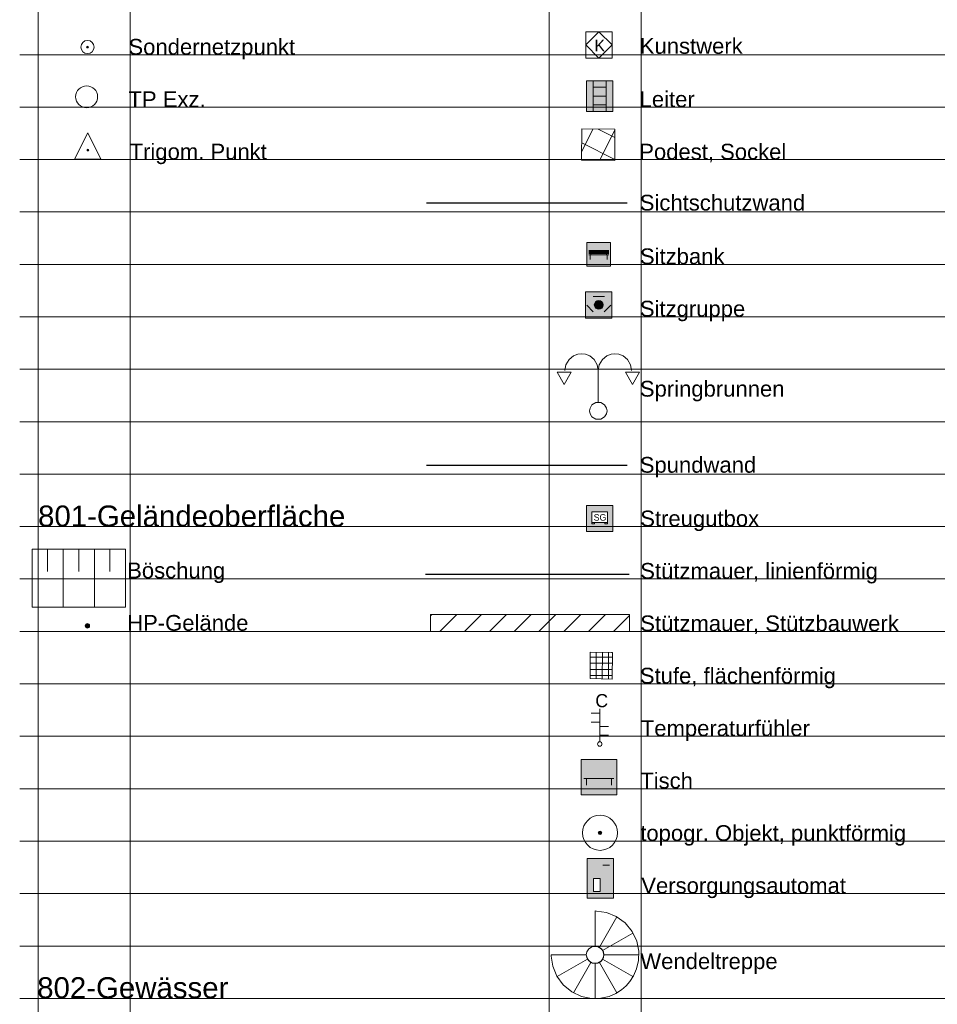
# Model space of a CAD drawing. Header units: metres. Extents: x 4523588 to 4523850, y 5693451 to 5693851.
# Tile 4 of 25: x 4523643 to 4523669, y 5693504 to 5693533. Entities that reach past the tile are written whole.
import ezdxf

# ---------------------------------------------------------------- set-up
doc = ezdxf.new("R2010")
doc.units = ezdxf.units.M
doc.header["$LTSCALE"] = 0.5
for name, color, linetype, lineweight in [('100_HILFE_LEG', 24, 'CONTINUOUS', 18), ('100_LEG_LAGE', 7, 'CONTINUOUS', 18), ('800_SONDERNETZ_PKT_1', 7, 'CONTINUOUS', 18), ('800_TP_1', 7, 'CONTINUOUS', 18), ('800_TP_EXZ_1', 7, 'CONTINUOUS', 18), ('801_BOESCH_8', 7, 'CONTINUOUS', 18), ('801_BOESCH_OK_2', 7, 'CONTINUOUS', 18), ('801_BOESCH_TSCH_2', 7, 'CONTINUOUS', 18), ('801_HP_GEL_1', 7, 'CONTINUOUS', 18), ('809_KUNSTWERK_1', 7, 'CONTINUOUS', 18), ('809_LEITER_1', 7, 'CONTINUOUS', 18), ('809_PODEST_SOCKEL_8', 251, 'CONTINUOUS', 18), ('809_PODEST_SOCKEL_BL_2', 7, 'CONTINUOUS', 18), ('809_SICHTSCHUTZ_WAND_2', 7, 'STRICH_SCHRAEG_2', 25), ('809_SITZBANK_1', 7, 'CONTINUOUS', 18), ('809_SITZGRUPPE_1', 7, 'CONTINUOUS', 18), ('809_SPRINGBRUNNEN_1', 7, 'CONTINUOUS', 18), ('809_SPUNDWAND_2', 7, 'STRICH_H_1', 25), ('809_STREUGUTBOX_1', 7, 'CONTINUOUS', 18), ('809_STUETZMAUER_FL_8', 7, 'CONTINUOUS', 18), ('809_STUETZMAUER_LIN_2', 7, 'STRICH_SCHRAEG_1', 25), ('809_STUFE_8', 7, 'CONTINUOUS', 18), ('809_STUFE_BGZ_LIN_2', 7, 'CONTINUOUS', 18), ('809_TEMPERATURFUEHLER_1', 7, 'CONTINUOUS', 18), ('809_TISCH_1', 7, 'CONTINUOUS', 18), ('809_TOPOGR_OBJEKT_PKT_1', 7, 'CONTINUOUS', 18), ('809_VERS_AUTOMAT_1', 7, 'CONTINUOUS', 18), ('809_WENDELTREPPE_1', 7, 'CONTINUOUS', 18)]:
    doc.layers.add(name, color=color, linetype=linetype, lineweight=lineweight)
doc.styles.add('ARIAL', font='arial.ttf')
doc.linetypes.add('STRICH_H_1', pattern='A,1,-1,["H",Standard,S=1,R=90,X=0,Y=0],0', length=2)
doc.linetypes.add('STRICH_SCHRAEG_1', pattern='A,0.75,-1e-06,["/",Standard,S=1,R=0,X=0,Y=0],0.2', length=0.950001)
doc.linetypes.add('STRICH_SCHRAEG_2', pattern='A,2,-1e-06,["/\\ ",Standard,S=1,R=0,X=-1,Y=0]', length=2.000001)

# ---------------------------------------------------------------- blocks, each defined once
blk = doc.blocks.new('*U96')
at = {"layer": '809_TOPOGR_OBJEKT_PKT_1', "color": 1, "linetype": 'Continuous'}
for points in [[(-0.05, 0), (-0.035, -0.035), (-0.035, 0.035)], [(-0.035, 0.035), (0, -0.05), (0, 0.05)], [(0, -0.05), (-0.035, 0.035), (-0.035, -0.035)], [(0.035, -0.035), (0, 0.05), (0, -0.05)], [(0, 0.05), (0.035, -0.035), (0.035, 0.035)], [(0.05, 0), (0.035, 0.035), (0.035, -0.035)]]:
    blk.add_solid(points, dxfattribs=at)
blk = doc.blocks.new('809_TOPOGR_OBJEKT_PKT')
at = {"layer": '809_TOPOGR_OBJEKT_PKT_1', "color": 1, "linetype": 'Continuous'}
for radius in [0.5, 0.05]:
    blk.add_circle((0, 0), radius, dxfattribs=at)
blk.add_blockref('*U96', (0, 0), dxfattribs=at)
blk = doc.blocks.new('809_TISCH')
at = {"layer": '809_TISCH_1', "ltscale": 10}
h = blk.add_hatch(color=121, dxfattribs=at)
h.dxf.hatch_style = 1
h.paths.add_polyline_path([(-0.506, 0.506), (0.506, 0.506), (0.506, -0.506), (-0.506, -0.506)])
at = {"layer": '809_TISCH_1', "color": 7}
for p, q in [((-0.506, 0.506), (0.506, 0.506)), ((-0.506, -0.506), (-0.506, 0.506)), ((-0.506, 0.506), (0.506, 0.506)), ((-0.506, -0.506), (-0.506, 0.506)), ((0.506, 0.506), (0.506, -0.506)), ((0.506, 0.506), (0.506, -0.506)), ((-0.428, -0.034), (0.427, -0.034)), ((-0.428, -0.034), (0.427, -0.034)), ((-0.36, -0.034), (-0.36, -0.225)), ((-0.36, -0.034), (-0.36, -0.225)), ((0.36, -0.034), (0.36, -0.225)), ((0.36, -0.034), (0.36, -0.225)), ((0.506, -0.506), (-0.506, -0.506)), ((0.506, -0.506), (-0.506, -0.506))]:
    blk.add_line(p, q, dxfattribs=at)
blk = doc.blocks.new('809_STREUGUTBOX')
at = {"layer": '809_STREUGUTBOX_1', "ltscale": 10}
h = blk.add_hatch(color=121, dxfattribs=at)
h.dxf.hatch_style = 1
h.paths.add_polyline_path([(-0.375, 0.375), (0.375, 0.375), (0.375, -0.375), (-0.375, -0.375)])
h.paths.add_polyline_path([(0.225, -0.112), (0.225, 0.188), (-0.225, 0.188), (-0.225, -0.112)], flags=16)
at = {"layer": '809_STREUGUTBOX_1', "color": 7}
for p, q in [((-0.375, -0.375), (-0.375, 0.375)), ((-0.375, 0.375), (0.375, 0.375)), ((0.375, 0.375), (0.375, -0.375)), ((0.225, 0.188), (-0.225, 0.188)), ((-0.225, 0.188), (-0.225, -0.112)), ((0.225, 0.188), (-0.225, 0.188)), ((-0.225, 0.188), (-0.225, -0.112)), ((0.225, -0.112), (0.225, 0.188)), ((0.225, -0.112), (0.225, 0.188)), ((-0.225, -0.112), (0.225, -0.112)), ((-0.225, -0.112), (0.225, -0.112)), ((-0.225, -0.112), (-0.15, -0.112)), ((-0.225, -0.15), (-0.225, -0.112)), ((-0.225, -0.112), (-0.15, -0.112)), ((-0.225, -0.15), (-0.225, -0.112)), ((-0.15, -0.15), (-0.225, -0.15)), ((-0.15, -0.15), (-0.225, -0.15)), ((-0.15, -0.112), (-0.15, -0.15)), ((-0.15, -0.112), (-0.15, -0.15)), ((0.225, -0.112), (0.15, -0.112)), ((0.15, -0.112), (0.15, -0.15)), ((0.225, -0.112), (0.15, -0.112)), ((0.15, -0.112), (0.15, -0.15)), ((0.15, -0.15), (0.225, -0.15)), ((0.15, -0.15), (0.225, -0.15)), ((0.225, -0.15), (0.225, -0.112)), ((0.225, -0.15), (0.225, -0.112)), ((0.375, -0.375), (-0.375, -0.375))]:
    blk.add_line(p, q, dxfattribs=at)
blk.add_text('SG', height=0.1875, dxfattribs=at).set_placement((-0.172, -0.062))
blk = doc.blocks.new('809_SPRINGBRUNNEN')
at = {"layer": '809_SPRINGBRUNNEN_1', "color": 7}
blk.add_line((-0.006366, 0.232519), (-0.006366, 1.132519), dxfattribs=at)
blk.add_line((-0.006366, 0.232519), (-0.006366, 1.132519), dxfattribs=at)
for points in [[(-0.006366, 1.132519), (-0.034566, 1.293719), (-0.126866, 1.448719), (-0.250066, 1.547419), (-0.373566, 1.595119), (-0.481366, 1.607519), (-0.589266, 1.595119), (-0.712666, 1.547419), (-0.835866, 1.448719), (-0.928166, 1.293719), (-0.956366, 1.132519)], [(-0.006366, 1.132519), (-0.034566, 1.293719), (-0.126866, 1.448719), (-0.250066, 1.547419), (-0.373566, 1.595119), (-0.481366, 1.607519), (-0.589266, 1.595119), (-0.712666, 1.547419), (-0.835866, 1.448719), (-0.928166, 1.293719), (-0.956366, 1.132519)], [(0.943634, 1.132519), (0.915434, 1.293719), (0.823134, 1.448719), (0.699934, 1.547419), (0.576434, 1.595119), (0.468634, 1.607519), (0.360834, 1.595119), (0.237334, 1.547419), (0.114134, 1.448719), (0.021834, 1.293719), (-0.006366, 1.132519)], [(0.943634, 1.132519), (0.915434, 1.293719), (0.823134, 1.448719), (0.699934, 1.547419), (0.576434, 1.595119), (0.468634, 1.607519), (0.360834, 1.595119), (0.237334, 1.547419), (0.114134, 1.448719), (0.021834, 1.293719), (-0.006366, 1.132519)], [(-1.181366, 1.082519), (-0.781466, 1.082519), (-0.981366, 0.732519), (-1.181366, 1.082519)], [(-1.181366, 1.082519), (-0.781466, 1.082519), (-0.981366, 0.732519), (-1.181366, 1.082519)], [(1.168634, 1.082519), (0.768634, 1.082519), (0.968534, 0.732519), (1.168634, 1.082519)], [(1.168634, 1.082519), (0.768634, 1.082519), (0.968534, 0.732519), (1.168634, 1.082519)], [(-0.256366, -0.017481), (-0.256366, -0.017481), (-0.242866, -0.098581), (-0.187366, -0.189881), (-0.076366, -0.257481), (0.063634, -0.257481), (0.174634, -0.189881), (0.230134, -0.098581), (0.243634, -0.017481), (0.230134, 0.063519), (0.174634, 0.154919), (0.063634, 0.222519), (-0.076366, 0.222519), (-0.187366, 0.154919), (-0.242866, 0.063519), (-0.256366, -0.017481), (-0.256366, -0.017481)]]:
    blk.add_lwpolyline(points, dxfattribs=at)
blk = doc.blocks.new('*U484')
at = {"layer": '809_SITZGRUPPE_1', "color": 7, "linetype": 'Continuous'}
for points in [[(-0.25, 0), (-0.231, -0.096), (-0.231, 0.096)], [(-0.231, 0.096), (-0.177, -0.177), (-0.177, 0.177)], [(-0.177, -0.177), (-0.231, 0.096), (-0.231, -0.096)], [(-0.177, 0.177), (-0.096, -0.231), (-0.096, 0.231)], [(-0.096, -0.231), (-0.177, 0.177), (-0.177, -0.177)], [(-0.096, 0.231), (0, -0.25), (0, 0.25)], [(0, -0.25), (-0.096, 0.231), (-0.096, -0.231)], [(0, 0.25), (0.096, -0.231), (0.096, 0.231)], [(0.096, -0.231), (0, 0.25), (0, -0.25)], [(0.096, 0.231), (0.177, -0.177), (0.177, 0.177)], [(0.177, -0.177), (0.096, 0.231), (0.096, -0.231)], [(0.177, 0.177), (0.231, -0.096), (0.231, 0.096)], [(0.231, -0.096), (0.177, 0.177), (0.177, -0.177)], [(0.25, 0), (0.231, 0.096), (0.231, -0.096)]]:
    blk.add_solid(points, dxfattribs=at)
blk = doc.blocks.new('809_SITZGRUPPE')
at = {"layer": '809_SITZGRUPPE_1', "ltscale": 10}
h = blk.add_hatch(color=121, dxfattribs=at)
h.dxf.hatch_style = 1
h.paths.add_polyline_path([(-0.375, 0.375), (0.375, 0.375), (0.375, -0.375), (-0.375, -0.375)])
at = {"layer": '809_SITZGRUPPE_1', "color": 7, "linetype": 'Continuous'}
for p, q in [((-0.375, 0.375), (0.375, 0.375)), ((-0.375, -0.375), (-0.375, 0.375)), ((0.375, 0.375), (0.375, -0.375)), ((-0.154, 0.244), (0.164, 0.244)), ((-0.341, -0.009), (-0.154, -0.197)), ((0.341, -0.009), (0.154, -0.197)), ((0.375, -0.375), (-0.375, -0.375))]:
    blk.add_line(p, q, dxfattribs=at)
blk.add_ellipse((0, 0), major_axis=(0.0884, 0.0884), ratio=1, start_param=5.497787, end_param=11.780972, dxfattribs=at)
at = {"layer": '809_SITZGRUPPE_1', "color": 7, "linetype": 'Continuous', "xscale": 0.5, "yscale": 0.5}
blk.add_blockref('*U484', (0, 0), dxfattribs=at)
blk = doc.blocks.new('809_SITZBANK')
at = {"layer": '809_SITZBANK_1', "ltscale": 10}
h = blk.add_hatch(color=121, dxfattribs=at)
h.dxf.hatch_style = 1
h.paths.add_polyline_path([(-0.338, 0.675), (0.338, 0.675), (0.338, 0), (-0.338, 0)])
edge = h.paths.add_edge_path(flags=17)
edge.add_line((0.338, 0.675), (0.338, 0))
at = {"layer": '809_SITZBANK_1', "color": 7}
for p, q in [((-0.338, 0.675), (0.338, 0.675)), ((-0.338, 0), (-0.338, 0.675)), ((0.338, 0.675), (0.338, 0)), ((-0.285, 0.442), (0.285, 0.442)), ((-0.285, 0.442), (0.285, 0.442)), ((-0.285, 0.412), (0.285, 0.412)), ((-0.285, 0.412), (0.285, 0.412)), ((-0.285, 0.39), (0.285, 0.39)), ((-0.285, 0.39), (0.285, 0.39)), ((-0.285, 0.36), (0.285, 0.36)), ((-0.285, 0.36), (0.285, 0.36)), ((-0.285, 0.315), (0.285, 0.315)), ((-0.285, 0.315), (0.285, 0.315)), ((-0.24, 0.315), (-0.24, 0.188)), ((-0.24, 0.315), (-0.24, 0.188)), ((-0.225, 0.33), (-0.225, 0.442)), ((-0.225, 0.33), (-0.225, 0.442)), ((0.225, 0.33), (0.225, 0.442)), ((0.225, 0.33), (0.225, 0.442)), ((0.24, 0.315), (0.24, 0.188)), ((0.24, 0.315), (0.24, 0.188)), ((0.338, 0), (-0.338, 0))]:
    blk.add_line(p, q, dxfattribs=at)
blk = doc.blocks.new('809_KUNSTWERK')
at = {"layer": '809_KUNSTWERK_1', "color": 7}
for p, q in [((-0.375, 0), (0, 0.375)), ((-0.375, -0.375), (-0.375, 0.375)), ((-0.375, 0.375), (0.375, 0.375)), ((0, 0.375), (0.375, 0)), ((0.375, 0.375), (0.375, -0.375)), ((0, -0.375), (-0.375, 0)), ((0.375, 0), (0, -0.375)), ((0.375, -0.375), (-0.375, -0.375))]:
    blk.add_line(p, q, dxfattribs=at)
at = {"layer": '809_KUNSTWERK_1', "color": 7, "width": 1}
blk.add_text('K', height=0.338, dxfattribs=at).set_placement((-0.125, -0.188))
blk = doc.blocks.new('809_LEITER')
at = {"layer": '809_LEITER_1', "ltscale": 10}
h = blk.add_hatch(color=30, dxfattribs=at)
h.dxf.hatch_style = 1
h.paths.add_polyline_path([(-0.375, 0.438), (0.375, 0.438), (0.375, -0.437), (-0.375, -0.437)])
at = {"layer": '809_LEITER_1', "color": 7, "linetype": 'Continuous'}
for p, q in [((-0.375, 0.438), (0.375, 0.438)), ((-0.375, -0.437), (-0.375, 0.438)), ((-0.188, 0.438), (-0.188, -0.437)), ((0.188, 0.438), (0.188, -0.437)), ((0.375, 0.438), (0.375, -0.437)), ((-0.188, 0.25), (0.188, 0.25)), ((-0.188, 0), (0.188, 0)), ((-0.188, -0.25), (0.188, -0.25)), ((0.375, -0.437), (-0.375, -0.437))]:
    blk.add_line(p, q, dxfattribs=at)
blk = doc.blocks.new('800_SONDERNETZ_PKT')
at = {"layer": '800_SONDERNETZ_PKT_1', "ltscale": 10}
h = blk.add_hatch(color=1, dxfattribs=at)
h.dxf.hatch_style = 1
edge = h.paths.add_edge_path()
edge.add_ellipse((0, 0), major_axis=(-0.0177, 0.0177), ratio=1, start_angle=0, end_angle=360)
at = {"layer": '800_SONDERNETZ_PKT_1', "color": 1, "linetype": 'Continuous'}
for major_axis in [(-0.133, 0.133), (-0.0177, 0.0177)]:
    blk.add_ellipse((0, 0), major_axis=major_axis, ratio=1, start_param=3.926991, end_param=10.210176, dxfattribs=at)
blk = doc.blocks.new('800_TP')
at = {"layer": '800_TP_1', "ltscale": 10}
h = blk.add_hatch(color=7, dxfattribs=at)
h.dxf.hatch_style = 1
edge = h.paths.add_edge_path()
edge.add_ellipse((0, 0), major_axis=(-0.0177, 0.0177), ratio=1, start_angle=0, end_angle=360)
at = {"layer": '800_TP_1', "color": 7}
for p, q in [((-0.003, 0.494), (-0.378, -0.256)), ((-0.003, 0.494), (-0.378, -0.256)), ((0.372, -0.256), (-0.003, 0.494)), ((0.372, -0.256), (-0.003, 0.494)), ((-0.378, -0.256), (0.372, -0.256)), ((-0.378, -0.256), (0.372, -0.256))]:
    blk.add_line(p, q, dxfattribs=at)
at = {"layer": '800_TP_1', "color": 7, "linetype": 'Continuous'}
blk.add_ellipse((0, 0), major_axis=(-0.0177, 0.0177), ratio=1, start_param=3.926991, end_param=10.210176, dxfattribs=at)
blk = doc.blocks.new('800_TP_EXZ')
at = {"layer": '800_TP_EXZ_1', "color": 7}
blk.add_ellipse((0, 0), major_axis=(-0.221, 0.221), ratio=1, start_param=3.926991, end_param=10.210176, dxfattribs=at)
blk = doc.blocks.new('809_WENDELTREPPE')
at = {"layer": '809_WENDELTREPPE_1', "color": 7}
for p, q in [((0.131244, 0.2199), (0.623744, 1.0849)), ((0.131244, 0.2199), (0.623744, 1.0849)), ((0.221244, 0.1299), (1.086244, 0.6224)), ((0.221244, 0.1299), (1.086244, 0.6224)), ((0.256244, 0.0049), (1.256244, 0.0049)), ((0.256244, 0.0049), (1.256244, 0.0049)), ((0.256244, 0.0049), (1.256244, 0.0049)), ((0.256244, 0.0049), (1.256244, 0.0049)), ((-0.208756, -0.1201), (-1.073756, -0.6126)), ((-0.208756, -0.1201), (-1.073756, -0.6126)), ((-0.118756, -0.2101), (-0.611256, -1.0751)), ((-0.118756, -0.2101), (-0.611256, -1.0751)), ((0.006244, -0.2451), (0.006244, -1.2451)), ((0.006244, -0.2451), (0.006244, -1.2451)), ((0.006244, -0.2451), (0.006244, -1.2451)), ((0.006244, -0.2451), (0.006244, -1.2451)), ((0.131244, -0.2101), (0.623744, -1.0751)), ((0.131244, -0.2101), (0.623744, -1.0751)), ((0.221244, -0.1201), (1.086244, -0.6126)), ((0.221244, -0.1201), (1.086244, -0.6126))]:
    blk.add_line(p, q, dxfattribs=at)
for points in [[(0.006244, 1.2549), (0.049244, 1.2542), (0.330844, 1.212), (0.611844, 1.0984), (0.865144, 0.9131), (1.064744, 0.6697), (1.194644, 0.3924), (1.251844, 0.1088), (1.245544, -0.158), (1.191144, -0.3933), (1.104944, -0.5912), (1.001144, -0.7519), (0.890144, -0.879), (0.763044, -0.99), (0.602344, -1.0938), (0.404444, -1.18), (0.169144, -1.2344), (-0.097656, -1.2408), (-0.381256, -1.1835), (-0.658556, -1.0537), (-0.901956, -0.854), (-1.087256, -0.6008), (-1.200856, -0.3197), (-1.243056, -0.0381), (-1.243756, 0.0049), (-0.243756, 0.0049), (-0.212956, -0.1153), (-0.113956, -0.2143), (0.012344, -0.245), (0.116044, -0.2197), (0.183044, -0.1719), (0.230844, -0.105), (0.256144, -0.0012), (0.225444, 0.1251), (0.126444, 0.2241), (0.006244, 0.2549), (0.006244, 1.2549)], [(0.006244, 1.2549), (0.049244, 1.2542), (0.330844, 1.212), (0.611844, 1.0984), (0.865144, 0.9131), (1.064744, 0.6697), (1.194644, 0.3924), (1.251844, 0.1088), (1.245544, -0.158), (1.191144, -0.3933), (1.104944, -0.5912), (1.001144, -0.7519), (0.890144, -0.879), (0.763044, -0.99), (0.602344, -1.0938), (0.404444, -1.18), (0.169144, -1.2344), (-0.097656, -1.2408), (-0.381256, -1.1835), (-0.658556, -1.0537), (-0.901956, -0.854), (-1.087256, -0.6008), (-1.200856, -0.3197), (-1.243056, -0.0381), (-1.243756, 0.0049), (-0.243756, 0.0049), (-0.212956, -0.1153), (-0.113956, -0.2143), (0.012344, -0.245), (0.116044, -0.2197), (0.183044, -0.1719), (0.230844, -0.105), (0.256144, -0.0012), (0.225444, 0.1251), (0.126444, 0.2241), (0.006244, 0.2549), (0.006244, 1.2549)], [(-0.243756, 0.0049), (-0.243756, 0.0049), (-0.230256, -0.0762), (-0.174756, -0.1675), (-0.063756, -0.2351), (0.076244, -0.2351), (0.187244, -0.1675), (0.242744, -0.0762), (0.256244, 0.0049), (0.242744, 0.086), (0.187244, 0.1773), (0.076244, 0.2449), (-0.063756, 0.2449), (-0.174756, 0.1773), (-0.230256, 0.086), (-0.243756, 0.0049), (-0.243756, 0.0049)]]:
    blk.add_lwpolyline(points, dxfattribs=at)
blk = doc.blocks.new('809_TEMPERATURFUEHLER')
at = {"layer": '809_TEMPERATURFUEHLER_1', "color": 7, "linetype": 'Continuous'}
for p, q in [((0, 0.875), (-0.25, 0.875)), ((0, 0.5), (0, 1)), ((0, 0.625), (-0.25, 0.625)), ((0, 0.062), (0, 0.5)), ((0, 0.5), (0.25, 0.5)), ((0, 0.25), (0.25, 0.25))]:
    blk.add_line(p, q, dxfattribs=at)
blk.add_ellipse((0, 0), major_axis=(-0.0442, 0.0442), ratio=1, start_param=3.926991, end_param=10.210176, dxfattribs=at)
blk.add_text('C', height=0.375, dxfattribs=at).set_placement((-0.127, 1.049))
blk = doc.blocks.new('809_VERS_AUTOMAT')
at = {"layer": '809_VERS_AUTOMAT_1', "ltscale": 10}
h = blk.add_hatch(color=2, dxfattribs=at)
h.dxf.hatch_style = 1
h.paths.add_polyline_path([(-0.375, 1.125), (0.375, 1.125), (0.375, 0), (-0.375, 0)])
h.paths.add_polyline_path([(0, 0.562), (0, 0.188), (-0.188, 0.188), (-0.188, 0.562)], flags=16)
at = {"layer": '809_VERS_AUTOMAT_1', "color": 7}
for p, q in [((-0.375, 0), (-0.375, 1.125)), ((-0.375, 1.125), (0.375, 1.125)), ((0.375, 1.125), (0.375, 0)), ((0.075, 0.938), (0.263, 0.938)), ((-0.188, 0.188), (-0.188, 0.562)), ((-0.188, 0.562), (0, 0.562)), ((0, 0.562), (0, 0.188)), ((0.375, 0), (-0.375, 0)), ((0, 0.188), (-0.188, 0.188))]:
    blk.add_line(p, q, dxfattribs=at)
blk = doc.blocks.new('801_HP_GEL')
at = {"layer": '801_HP_GEL_1', "ltscale": 10}
h = blk.add_hatch(color=30, dxfattribs=at)
h.dxf.hatch_style = 1
edge = h.paths.add_edge_path()
edge.add_arc((0, 0), 0.0625, 0, 360)
at = {"layer": '801_HP_GEL_1', "color": 30}
blk.add_circle((0, 0), 0.0625, dxfattribs=at)

msp = doc.modelspace()

# ---------------------------------------------------------------- linework, layer by layer
at = {"layer": '100_HILFE_LEG'}
for p, q in [((4523643.063, 5693559.358), (4523643.063, 5693482.168)), ((4523657.637, 5693559.358), (4523657.637, 5693482.168)), ((4523645.687, 5693558.816), (4523645.687, 5693482.168)), ((4523660.261, 5693558.816), (4523660.261, 5693482.168)), ((4523642.539, 5693531.518), (4523732.877, 5693531.518)), ((4523642.539, 5693530.023), (4523732.877, 5693530.023)), ((4523642.539, 5693528.527), (4523732.877, 5693528.527)), ((4523642.539, 5693527.032), (4523732.877, 5693527.032)), ((4523642.539, 5693525.536), (4523732.877, 5693525.536)), ((4523642.539, 5693524.041), (4523732.877, 5693524.041)), ((4523642.539, 5693522.545), (4523732.877, 5693522.545)), ((4523642.539, 5693521.05), (4523732.877, 5693521.05)), ((4523642.539, 5693519.554), (4523732.877, 5693519.554)), ((4523642.539, 5693518.059), (4523732.877, 5693518.059)), ((4523642.539, 5693516.564), (4523732.888, 5693516.564)), ((4523642.539, 5693515.068), (4523732.888, 5693515.068)), ((4523642.539, 5693513.573), (4523732.888, 5693513.573)), ((4523642.539, 5693512.077), (4523732.888, 5693512.077)), ((4523642.539, 5693510.582), (4523732.888, 5693510.582)), ((4523642.539, 5693509.086), (4523732.888, 5693509.086)), ((4523642.539, 5693507.591), (4523732.888, 5693507.591)), ((4523642.539, 5693506.095), (4523732.888, 5693506.095)), ((4523642.539, 5693504.6), (4523732.888, 5693504.6))]:
    msp.add_line(p, q, dxfattribs=at)
at = {"layer": '801_BOESCH_8', "ltscale": 0.5}
for points in [[(4523642.89, 5693517.416), (4523642.89, 5693515.759)], [(4523643.335, 5693517.416), (4523643.335, 5693516.774)], [(4523643.779, 5693517.416), (4523643.779, 5693515.759)], [(4523644.224, 5693517.416), (4523644.224, 5693516.774)], [(4523644.668, 5693517.416), (4523644.668, 5693515.759)], [(4523645.113, 5693517.416), (4523645.113, 5693516.774)], [(4523642.89, 5693515.759), (4523645.557, 5693515.759)]]:
    msp.add_lwpolyline(points, dxfattribs=at)
at = {"layer": '801_BOESCH_OK_2', "ltscale": 0.5}
msp.add_lwpolyline([(4523642.89, 5693517.416), (4523645.557, 5693517.416)], dxfattribs=at)
at = {"layer": '801_BOESCH_TSCH_2', "ltscale": 0.5}
msp.add_lwpolyline([(4523645.557, 5693517.416), (4523645.557, 5693515.759)], dxfattribs=at)
at = {"layer": '809_PODEST_SOCKEL_8'}
for p, q in [((4523658.561, 5693528.746), (4523658.894, 5693529.4)), ((4523659.036, 5693529.398), (4523659.508, 5693529.158)), ((4523659.067, 5693528.5), (4523659.508, 5693529.367)), ((4523658.564, 5693529.008), (4523659.508, 5693528.527))]:
    msp.add_line(p, q, dxfattribs=at)
at = {"layer": '809_PODEST_SOCKEL_BL_2', "lineweight": 13}
msp.add_lwpolyline([(4523658.568, 5693529.403), (4523658.559, 5693528.506), (4523659.508, 5693528.496), (4523659.508, 5693529.393), (4523658.568, 5693529.403)], dxfattribs=at)
at = {"layer": '809_SICHTSCHUTZ_WAND_2'}
msp.add_line((4523654.135, 5693527.29), (4523659.86, 5693527.29), dxfattribs=at)
at = {"layer": '809_SPUNDWAND_2'}
msp.add_line((4523654.135, 5693519.813), (4523659.86, 5693519.813), dxfattribs=at)
at = {"layer": '809_STUETZMAUER_FL_8', "ltscale": 2}
for p, q in [((4523654.253, 5693515.513), (4523654.294, 5693515.553)), ((4523654.253, 5693515.553), (4523659.921, 5693515.553)), ((4523654.253, 5693515.068), (4523654.253, 5693515.553)), ((4523654.516, 5693515.068), (4523655.001, 5693515.553)), ((4523655.223, 5693515.068), (4523655.708, 5693515.553)), ((4523655.93, 5693515.068), (4523656.415, 5693515.553)), ((4523656.637, 5693515.068), (4523657.122, 5693515.553)), ((4523657.345, 5693515.068), (4523657.829, 5693515.553)), ((4523658.052, 5693515.068), (4523658.536, 5693515.553)), ((4523658.759, 5693515.068), (4523659.243, 5693515.553)), ((4523659.466, 5693515.068), (4523659.921, 5693515.523)), ((4523659.921, 5693515.553), (4523659.921, 5693515.068)), ((4523659.921, 5693515.068), (4523654.253, 5693515.068))]:
    msp.add_line(p, q, dxfattribs=at)
at = {"layer": '809_STUETZMAUER_LIN_2'}
msp.add_lwpolyline([(4523654.114, 5693516.698), (4523659.916, 5693516.698)], dxfattribs=at)
at = {"layer": '809_STUFE_8'}
for p, q in [((4523658.803, 5693514.336), (4523659.439, 5693514.332)), ((4523658.973, 5693513.717), (4523658.977, 5693514.475)), ((4523659.148, 5693513.713), (4523659.152, 5693514.472)), ((4523659.323, 5693513.709), (4523659.327, 5693514.468)), ((4523658.802, 5693514.161), (4523659.438, 5693514.158)), ((4523658.802, 5693513.986), (4523659.437, 5693513.983)), ((4523658.802, 5693513.811), (4523659.436, 5693513.808))]:
    msp.add_line(p, q, dxfattribs=at)
at = {"layer": '809_STUFE_BGZ_LIN_2'}
msp.add_lwpolyline([(4523658.802, 5693513.722), (4523659.436, 5693513.706), (4523659.436, 5693513.729), (4523659.44, 5693514.454), (4523659.44, 5693514.465), (4523659.412, 5693514.466), (4523658.803, 5693514.479), (4523658.803, 5693514.47), (4523658.801, 5693513.73), (4523658.802, 5693513.722)], dxfattribs=at)

# ---------------------------------------------------------------- block references
at = {"layer": '800_SONDERNETZ_PKT_1'}
msp.add_blockref('800_SONDERNETZ_PKT', (4523644.473, 5693531.736), dxfattribs=at)
at = {"layer": '800_TP_1'}
msp.add_blockref('800_TP', (4523644.484, 5693528.797), dxfattribs=at)
at = {"layer": '800_TP_EXZ_1'}
msp.add_blockref('800_TP_EXZ', (4523644.447, 5693530.318), dxfattribs=at)
at = {"layer": '801_HP_GEL_1', "ltscale": 0.5}
msp.add_blockref('801_HP_GEL', (4523644.47, 5693515.228), dxfattribs=at)
at = {"layer": '809_KUNSTWERK_1'}
msp.add_blockref('809_KUNSTWERK', (4523659.053, 5693531.798), dxfattribs=at)
at = {"layer": '809_LEITER_1'}
msp.add_blockref('809_LEITER', (4523659.077, 5693530.339), dxfattribs=at)
at = {"layer": '809_SITZBANK_1'}
msp.add_blockref('809_SITZBANK', (4523659.048, 5693525.49), dxfattribs=at)
at = {"layer": '809_SITZGRUPPE_1'}
msp.add_blockref('809_SITZGRUPPE', (4523659.048, 5693524.381), dxfattribs=at)
at = {"layer": '809_SPRINGBRUNNEN_1', "ltscale": 10}
msp.add_blockref('809_SPRINGBRUNNEN', (4523659.043, 5693521.377), dxfattribs=at)
at = {"layer": '809_STREUGUTBOX_1'}
msp.add_blockref('809_STREUGUTBOX', (4523659.076, 5693518.289), dxfattribs=at)
at = {"layer": '809_TEMPERATURFUEHLER_1'}
msp.add_blockref('809_TEMPERATURFUEHLER', (4523659.079, 5693511.857), dxfattribs=at)
at = {"layer": '809_TISCH_1'}
msp.add_blockref('809_TISCH', (4523659.055, 5693510.91), dxfattribs=at)
at = {"layer": '809_TOPOGR_OBJEKT_PKT_1', "ltscale": 10}
msp.add_blockref('809_TOPOGR_OBJEKT_PKT', (4523659.087, 5693509.324), dxfattribs=at)
at = {"layer": '809_VERS_AUTOMAT_1'}
msp.add_blockref('809_VERS_AUTOMAT', (4523659.09, 5693507.462), dxfattribs=at)
at = {"layer": '809_WENDELTREPPE_1', "ltscale": 10}
msp.add_blockref('809_WENDELTREPPE', (4523658.938, 5693505.839), dxfattribs=at)

# ---------------------------------------------------------------- texts
at = {"layer": '100_LEG_LAGE', "color": 7, "style": 'ARIAL'}
for s, p in [('801-Geländeoberfläche', (4523643.063, 5693518.059)), ('802-Gewässer', (4523643.038, 5693504.605))]:
    msp.add_text(s, height=0.6, dxfattribs=at).set_placement(p)
at = {"layer": '800_SONDERNETZ_PKT_1', "color": 7, "style": 'ARIAL'}
msp.add_text('Sondernetzpunkt', height=0.45, dxfattribs=at).set_placement((4523645.64, 5693531.518))
at = {"layer": '800_TP_1', "color": 7, "style": 'ARIAL'}
msp.add_text('Trigom. Punkt', height=0.45, dxfattribs=at).set_placement((4523645.673, 5693528.529))
at = {"layer": '800_TP_EXZ_1', "color": 7, "style": 'ARIAL'}
msp.add_text('TP Exz.', height=0.45, dxfattribs=at).set_placement((4523645.64, 5693530.022))
at = {"layer": '801_BOESCH_8', "color": 7, "style": 'ARIAL'}
msp.add_text('Böschung', height=0.45, dxfattribs=at).set_placement((4523645.603, 5693516.583))
at = {"layer": '801_HP_GEL_1', "color": 7, "style": 'ARIAL'}
msp.add_text('HP-Gelände', height=0.45, dxfattribs=at).set_placement((4523645.603, 5693515.087))
at = {"layer": '809_KUNSTWERK_1', "color": 7, "style": 'ARIAL'}
msp.add_text('Kunstwerk', height=0.45, dxfattribs=at).set_placement((4523660.219, 5693531.543))
at = {"layer": '809_LEITER_1', "color": 7, "style": 'ARIAL'}
msp.add_text('Leiter', height=0.45, dxfattribs=at).set_placement((4523660.214, 5693530.023))
at = {"layer": '809_PODEST_SOCKEL_8', "color": 7, "style": 'ARIAL'}
msp.add_text('Podest, Sockel', height=0.45, dxfattribs=at).set_placement((4523660.203, 5693528.527))
at = {"layer": '809_SICHTSCHUTZ_WAND_2', "color": 7, "style": 'ARIAL'}
msp.add_text('Sichtschutzwand', height=0.45, dxfattribs=at).set_placement((4523660.218, 5693527.072))
at = {"layer": '809_SITZBANK_1', "color": 7, "style": 'ARIAL'}
msp.add_text('Sitzbank', height=0.45, dxfattribs=at).set_placement((4523660.223, 5693525.543))
at = {"layer": '809_SITZGRUPPE_1', "color": 7, "style": 'ARIAL'}
msp.add_text('Sitzgruppe', height=0.45, dxfattribs=at).set_placement((4523660.221, 5693524.049))
at = {"layer": '809_SPRINGBRUNNEN_1', "color": 7, "style": 'ARIAL'}
msp.add_text('Springbrunnen', height=0.45, dxfattribs=at).set_placement((4523660.221, 5693521.765))
at = {"layer": '809_SPUNDWAND_2', "color": 7, "style": 'ARIAL'}
msp.add_text('Spundwand', height=0.45, dxfattribs=at).set_placement((4523660.218, 5693519.595))
at = {"layer": '809_STREUGUTBOX_1', "color": 7, "style": 'ARIAL'}
msp.add_text('Streugutbox', height=0.45, dxfattribs=at).set_placement((4523660.232, 5693518.065))
at = {"layer": '809_STUETZMAUER_FL_8', "color": 7, "style": 'ARIAL'}
msp.add_text('Stützmauer, Stützbauwerk', height=0.45, dxfattribs=at).set_placement((4523660.232, 5693515.074))
at = {"layer": '809_STUETZMAUER_LIN_2', "color": 7, "style": 'ARIAL'}
msp.add_text('Stützmauer, linienförmig', height=0.45, dxfattribs=at).set_placement((4523660.232, 5693516.57))
at = {"layer": '809_STUFE_8', "color": 7, "style": 'ARIAL'}
msp.add_text('Stufe, flächenförmig', height=0.45, dxfattribs=at).set_placement((4523660.221, 5693513.581))
at = {"layer": '809_TEMPERATURFUEHLER_1', "color": 7, "style": 'ARIAL'}
msp.add_text('Temperaturfühler', height=0.45, dxfattribs=at).set_placement((4523660.248, 5693512.082))
at = {"layer": '809_TISCH_1', "color": 7, "style": 'ARIAL'}
msp.add_text('Tisch', height=0.45, dxfattribs=at).set_placement((4523660.232, 5693510.588))
at = {"layer": '809_TOPOGR_OBJEKT_PKT_1', "color": 7, "style": 'ARIAL'}
msp.add_text('topogr. Objekt, punktförmig', height=0.45, dxfattribs=at).set_placement((4523660.232, 5693509.092))
at = {"layer": '809_VERS_AUTOMAT_1', "color": 7, "style": 'ARIAL'}
msp.add_text('Versorgungsautomat', height=0.45, dxfattribs=at).set_placement((4523660.262, 5693507.595))
at = {"layer": '809_WENDELTREPPE_1', "color": 7, "style": 'ARIAL'}
msp.add_text('Wendeltreppe', height=0.45, dxfattribs=at).set_placement((4523660.235, 5693505.437))

doc.saveas('drawing.dxf')
